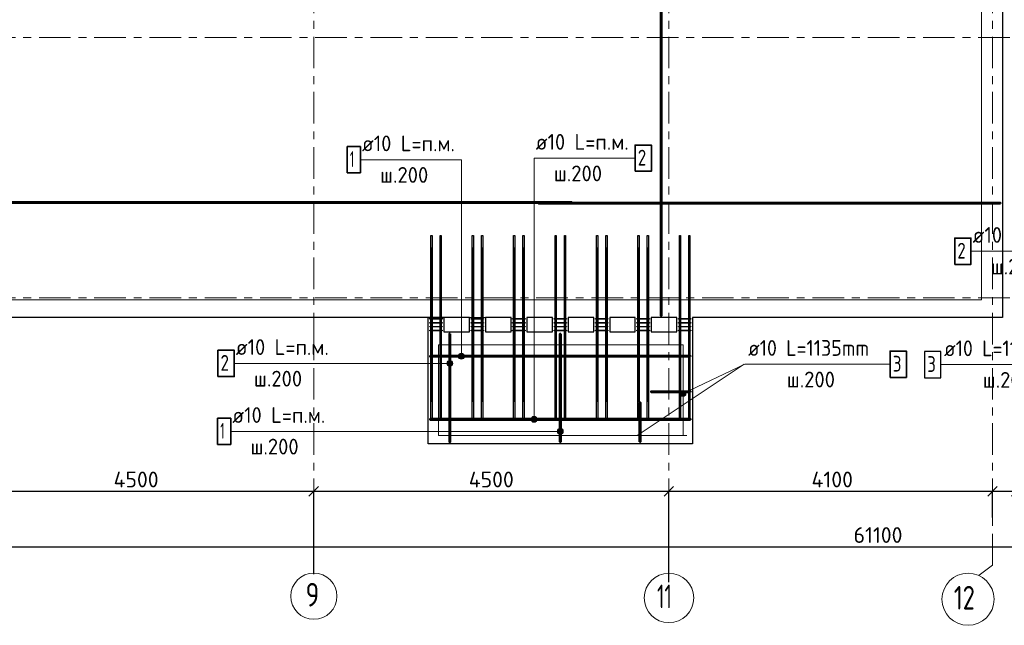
# Model space of a CAD drawing. Header units: metres. Extents: x -38 to 102, y -15 to 21.
# Tile 7 of 229: x 20.22 to 32.7, y -4.15 to 3.53. Entities that reach past the tile are written whole.
import ezdxf

# ---------------------------------------------------------------- set-up
doc = ezdxf.new("R2010")
doc.units = ezdxf.units.M
doc.header["$PDMODE"] = 65
for name, pattern in [('______11', [0.5, 0.4, -0.05, 0, -0.05]), ('______2', [0.0405, 0.03, -0.0105]), ('______5', [1.1, 0.8, -0.1, 0.1, -0.1])]:
    doc.linetypes.add(name, pattern=pattern)
for name, color, linetype, lineweight in [('XR$2$Осевая линия (1)', 7, '______5', 13), ('XR$2$Размерная линия (1)', 7, 'Continuous', 13), ('XR$5$Арм. стержнями верхней зоны', 180, 'Continuous', 35), ('XR$5$Арм. стержнями нижней зоны', 180, 'Continuous', 35), ('XR$5$Арм.стержн. Арматура края', 96, 'Continuous', 35), ('XR$5$Арм.стержн. Хомут', 240, 'Continuous', 35), ('XR$5$Арм.стержн.горизонт. 1', 180, 'Continuous', 35), ('XR$5$Арм.стержн.горизонт. 2', 202, 'Continuous', 35), ('XR$5$Общий слой (1)_1', 7, 'Continuous', 13), ('XR$5$Перекрытие (1)', 7, 'Continuous', 35)]:
    doc.layers.add(name, color=color, linetype=linetype, lineweight=lineweight)
doc.styles.add('ISOCPEUR', font='txt')
doc.dimstyles.new('DIMSTYLE_3', dxfattribs={"dimtxt": 0.2, "dimasz": 0.2, "dimexe": 0, "dimexo": 0, "dimgap": 0.1, "dimtad": 2, "dimdec": 0, "dimlfac": 1000, "dimrnd": 5, "dimzin": 12, "dimdsep": 46, "dimtxsty": 'ISOCPEUR', "dimblk1": 'ALL_ML_STRICH', "dimblk2": 'ALL_ML_STRICH', "dimsah": 1, "dimcen": 0, "dimclrd": 7, "dimclre": 256, "dimclrt": 7, "dimadec": 0, "dimazin": 0, "dimtfac": 1, "dimtdec": 0, "dimtix": 1, "dimtmove": 2, "dimatfit": 3, "dimfxl": 0, "dimtzin": 0, "dimlwd": 0, "dimlwe": -3, "dimarcsym": 0})
doc.dimstyles.new('DIMSTYLE_4', dxfattribs={"dimtxt": 0.2, "dimasz": 0.2, "dimexe": 0, "dimexo": 0, "dimgap": 0.1, "dimtad": 0, "dimdec": 0, "dimlfac": 1000, "dimrnd": 5, "dimzin": 12, "dimdsep": 46, "dimtxsty": 'ISOCPEUR', "dimblk1": 'ALL_ML_STRICH', "dimblk2": 'ALL_ML_STRICH', "dimsah": 1, "dimcen": 0, "dimclrd": 7, "dimclre": 256, "dimclrt": 7, "dimadec": 0, "dimazin": 0, "dimtfac": 1, "dimtdec": 0, "dimtix": 1, "dimtmove": 2, "dimatfit": 3, "dimfxl": 0, "dimtvp": 1.2, "dimtzin": 0, "dimlwd": 0, "dimlwe": -3, "dimarcsym": 0})

# ---------------------------------------------------------------- blocks, each defined once
blk = doc.blocks.new('ALL_ML_STRICH')
at = {"color": 0, "linetype": 'ByBlock', "lineweight": -2}
for p, q in [((-1, 0), (0.5, 0)), ((-0.3, -0.3), (0.3, 0.3)), ((0, -0.5), (0, 0.5))]:
    blk.add_line(p, q, dxfattribs=at)
blk = doc.blocks.new('*D12')
at = {"layer": 'DEFPOINTS', "color": 7, "linetype": 'Continuous', "lineweight": 13, "transparency": 33554687}
for p in [(0.5, -3.103), (0.5, -3.156), (61.6, -3.14)]:
    blk.add_point(p, dxfattribs=at)
at = {"layer": 'XR$2$Размерная линия (1)', "color": 9, "linetype": 'Continuous', "lineweight": -2, "true_color": 0xc7c7c7, "transparency": 33554687}
for p, q in [((0.5, -3.123), (0.5, -3.156)), ((61.6, -3.156), (61.6, -3.156))]:
    blk.add_line(p, q, dxfattribs=at)
at = {"layer": 'XR$2$Размерная линия (1)', "color": 7, "linetype": 'Continuous', "lineweight": -2, "transparency": 33554687}
blk.add_line((0.5, -3.156), (61.6, -3.156), dxfattribs=at)
at = {"layer": 'XR$2$Размерная линия (1)', "color": 7, "linetype": 'Continuous', "lineweight": 13, "transparency": 33554687, "xscale": 0.2, "yscale": 0.2, "zscale": 0.2, "rotation": 180}
blk.add_blockref('ALL_ML_STRICH', (0.5, -3.156), dxfattribs=at)
at = {"layer": 'XR$2$Размерная линия (1)', "color": 7, "linetype": 'Continuous', "lineweight": 13, "transparency": 33554687, "xscale": 0.2, "yscale": 0.2, "zscale": 0.2}
blk.add_blockref('ALL_ML_STRICH', (61.6, -3.156), dxfattribs=at)
at = {"layer": 'XR$2$Размерная линия (1)', "color": 7, "linetype": 'Continuous', "lineweight": 13, "transparency": 33554687, "insert": (31.1, -3.006), "char_height": 0.2, "width": 1, "attachment_point": 5, "style": 'ISOCPEUR'}
blk.add_mtext('\\A1;{61100}', dxfattribs=at)
blk = doc.blocks.new('*D17')
at = {"layer": 'DEFPOINTS', "color": 7, "linetype": 'Continuous', "lineweight": 13, "transparency": 33554687}
for p in [(19.45, -2.452), (19.45, -3.607), (23.95, -3.521)]:
    blk.add_point(p, dxfattribs=at)
at = {"layer": 'XR$2$Размерная линия (1)', "color": 9, "linetype": 'Continuous', "lineweight": -2, "true_color": 0xc7c7c7, "transparency": 33554687}
for p, q in [((19.45, -3.587), (19.45, -2.452)), ((23.95, -3.501), (23.95, -2.452))]:
    blk.add_line(p, q, dxfattribs=at)
at = {"layer": 'XR$2$Размерная линия (1)', "color": 7, "linetype": 'Continuous', "lineweight": -2, "transparency": 33554687}
blk.add_line((19.45, -2.452), (23.95, -2.452), dxfattribs=at)
at = {"layer": 'XR$2$Размерная линия (1)', "color": 7, "linetype": 'Continuous', "lineweight": 13, "transparency": 33554687, "xscale": 0.2, "yscale": 0.2, "zscale": 0.2, "rotation": 180}
blk.add_blockref('ALL_ML_STRICH', (19.45, -2.452), dxfattribs=at)
at = {"layer": 'XR$2$Размерная линия (1)', "color": 7, "linetype": 'Continuous', "lineweight": 13, "transparency": 33554687, "xscale": 0.2, "yscale": 0.2, "zscale": 0.2}
blk.add_blockref('ALL_ML_STRICH', (23.95, -2.452), dxfattribs=at)
at = {"layer": 'XR$2$Размерная линия (1)', "color": 7, "linetype": 'Continuous', "lineweight": 13, "transparency": 33554687, "insert": (21.7, -2.302), "char_height": 0.2, "width": 0.8, "attachment_point": 5, "style": 'ISOCPEUR'}
blk.add_mtext('\\A1;{4500}', dxfattribs=at)
blk = doc.blocks.new('*D18')
at = {"layer": 'DEFPOINTS', "color": 7, "linetype": 'Continuous', "lineweight": 13, "transparency": 33554687}
for p in [(23.95, -2.452), (23.95, -3.521), (28.45, -3.623)]:
    blk.add_point(p, dxfattribs=at)
at = {"layer": 'XR$2$Размерная линия (1)', "color": 9, "linetype": 'Continuous', "lineweight": -2, "true_color": 0xc7c7c7, "transparency": 33554687}
for p, q in [((23.95, -3.501), (23.95, -2.452)), ((28.45, -3.603), (28.45, -2.452))]:
    blk.add_line(p, q, dxfattribs=at)
at = {"layer": 'XR$2$Размерная линия (1)', "color": 7, "linetype": 'Continuous', "lineweight": -2, "transparency": 33554687}
blk.add_line((23.95, -2.452), (28.45, -2.452), dxfattribs=at)
at = {"layer": 'XR$2$Размерная линия (1)', "color": 7, "linetype": 'Continuous', "lineweight": 13, "transparency": 33554687, "xscale": 0.2, "yscale": 0.2, "zscale": 0.2, "rotation": 180}
blk.add_blockref('ALL_ML_STRICH', (23.95, -2.452), dxfattribs=at)
at = {"layer": 'XR$2$Размерная линия (1)', "color": 7, "linetype": 'Continuous', "lineweight": 13, "transparency": 33554687, "xscale": 0.2, "yscale": 0.2, "zscale": 0.2}
blk.add_blockref('ALL_ML_STRICH', (28.45, -2.452), dxfattribs=at)
at = {"layer": 'XR$2$Размерная линия (1)', "color": 7, "linetype": 'Continuous', "lineweight": 13, "transparency": 33554687, "insert": (26.2, -2.302), "char_height": 0.2, "width": 0.8, "attachment_point": 5, "style": 'ISOCPEUR'}
blk.add_mtext('\\A1;{4500}', dxfattribs=at)
blk = doc.blocks.new('*D19')
at = {"layer": 'DEFPOINTS', "color": 7, "linetype": 'Continuous', "lineweight": 13, "transparency": 33554687}
for p in [(28.45, -2.452), (32.55, -2.802), (28.45, -3.623)]:
    blk.add_point(p, dxfattribs=at)
at = {"layer": 'XR$2$Размерная линия (1)', "color": 9, "linetype": 'Continuous', "lineweight": -2, "true_color": 0xc7c7c7, "transparency": 33554687}
for p, q in [((28.45, -3.603), (28.45, -2.452)), ((32.55, -2.782), (32.55, -2.452))]:
    blk.add_line(p, q, dxfattribs=at)
at = {"layer": 'XR$2$Размерная линия (1)', "color": 7, "linetype": 'Continuous', "lineweight": -2, "transparency": 33554687}
blk.add_line((28.45, -2.452), (32.55, -2.452), dxfattribs=at)
at = {"layer": 'XR$2$Размерная линия (1)', "color": 7, "linetype": 'Continuous', "lineweight": 13, "transparency": 33554687, "xscale": 0.2, "yscale": 0.2, "zscale": 0.2, "rotation": 180}
blk.add_blockref('ALL_ML_STRICH', (28.45, -2.452), dxfattribs=at)
at = {"layer": 'XR$2$Размерная линия (1)', "color": 7, "linetype": 'Continuous', "lineweight": 13, "transparency": 33554687, "xscale": 0.2, "yscale": 0.2, "zscale": 0.2}
blk.add_blockref('ALL_ML_STRICH', (32.55, -2.452), dxfattribs=at)
at = {"layer": 'XR$2$Размерная линия (1)', "color": 7, "linetype": 'Continuous', "lineweight": 13, "transparency": 33554687, "insert": (30.52, -2.302), "char_height": 0.2, "width": 0.8, "attachment_point": 5, "style": 'ISOCPEUR'}
blk.add_mtext('\\A1;{4100}', dxfattribs=at)
blk = doc.blocks.new('*D20')
at = {"layer": 'DEFPOINTS', "color": 7, "linetype": 'Continuous', "lineweight": 13, "transparency": 33554687}
for p in [(32.55, -2.452), (32.55, -2.802), (32.85, -2.818)]:
    blk.add_point(p, dxfattribs=at)
at = {"layer": 'XR$2$Размерная линия (1)', "color": 9, "linetype": 'Continuous', "lineweight": -2, "true_color": 0xc7c7c7, "transparency": 33554687}
for p, q in [((32.55, -2.782), (32.55, -2.452)), ((32.85, -2.798), (32.85, -2.452))]:
    blk.add_line(p, q, dxfattribs=at)
at = {"layer": 'XR$2$Размерная линия (1)', "color": 7, "linetype": 'Continuous', "lineweight": -2, "transparency": 33554687}
blk.add_line((32.55, -2.452), (32.85, -2.452), dxfattribs=at)
at = {"layer": 'XR$2$Размерная линия (1)', "color": 7, "linetype": 'Continuous', "lineweight": 13, "transparency": 33554687, "xscale": 0.2, "yscale": 0.2, "zscale": 0.2, "rotation": 180}
blk.add_blockref('ALL_ML_STRICH', (32.55, -2.452), dxfattribs=at)
at = {"layer": 'XR$2$Размерная линия (1)', "color": 7, "linetype": 'Continuous', "lineweight": 13, "transparency": 33554687, "xscale": 0.2, "yscale": 0.2, "zscale": 0.2}
blk.add_blockref('ALL_ML_STRICH', (32.85, -2.452), dxfattribs=at)
at = {"layer": 'XR$2$Размерная линия (1)', "color": 7, "linetype": 'Continuous', "lineweight": 13, "transparency": 33554687, "insert": (33.178, -2.7), "char_height": 0.2, "width": 0.6, "attachment_point": 5, "style": 'ISOCPEUR'}
blk.add_mtext('\\A1;{300}', dxfattribs=at)

msp = doc.modelspace()

# ---------------------------------------------------------------- hatches: boundary and pattern name
at = {"layer": 'XR$5$Арм. стержнями верхней зоны', "linetype": 'Continuous', "lineweight": 13, "transparency": 33554687}
for points in [[(25.6428, -0.8493), (25.6428, -0.8118), (25.6375, -0.8305)], [(25.6428, -0.8118), (25.6563, -0.8628), (25.6563, -0.7983)], [(25.6428, -0.8118), (25.6428, -0.8493), (25.6563, -0.8628)], [(25.6563, -0.7983), (25.675, -0.868), (25.675, -0.793)], [(25.6563, -0.7983), (25.6563, -0.8628), (25.675, -0.868)], [(25.675, -0.793), (25.675, -0.868), (25.6938, -0.8628)], [(25.675, -0.793), (25.6938, -0.8628), (25.6938, -0.7983)], [(25.6938, -0.7983), (25.6938, -0.8628), (25.7072, -0.8493)], [(25.6938, -0.7983), (25.7072, -0.8493), (25.7072, -0.8118)], [(25.7072, -0.8118), (25.7072, -0.8493), (25.7125, -0.8305)], [(26.7749, -1.521), (26.7104, -1.521), (26.7052, -1.5398)], [(26.7749, -1.521), (26.7052, -1.5398), (26.7802, -1.5398)], [(26.7802, -1.5398), (26.7052, -1.5398), (26.7104, -1.5585)], [(26.7614, -1.5075), (26.7239, -1.5075), (26.7104, -1.521)], [(26.7614, -1.5075), (26.7104, -1.521), (26.7749, -1.521)], [(26.7802, -1.5398), (26.7104, -1.5585), (26.7749, -1.5585)], [(26.7749, -1.5585), (26.7104, -1.5585), (26.7239, -1.572)], [(26.7239, -1.5075), (26.7614, -1.5075), (26.7427, -1.5023)], [(26.7749, -1.5585), (26.7239, -1.572), (26.7614, -1.572)], [(26.7614, -1.572), (26.7239, -1.572), (26.7427, -1.5773)]]:
    msp.add_hatch(color=7, dxfattribs=at).paths.add_polyline_path(points)
at = {"layer": 'XR$5$Арм. стержнями нижней зоны', "linetype": 'Continuous', "lineweight": 13, "transparency": 33554687}
for points in [[(25.8532, -0.721), (25.7887, -0.721), (25.7834, -0.7398)], [(25.8532, -0.721), (25.7834, -0.7398), (25.8584, -0.7398)], [(25.8584, -0.7398), (25.7834, -0.7398), (25.7887, -0.7585)], [(25.8397, -0.7075), (25.8022, -0.7075), (25.7887, -0.721)], [(25.8397, -0.7075), (25.7887, -0.721), (25.8532, -0.721)], [(25.8584, -0.7398), (25.7887, -0.7585), (25.8532, -0.7585)], [(25.8022, -0.7075), (25.8397, -0.7075), (25.8209, -0.7023)], [(25.8532, -0.7585), (25.7887, -0.7585), (25.8022, -0.772)], [(25.8532, -0.7585), (25.8022, -0.772), (25.8397, -0.772)], [(25.8397, -0.772), (25.8022, -0.772), (25.8209, -0.7773)], [(27.0428, -1.7104), (27.0428, -1.6729), (27.0375, -1.6917)], [(27.0428, -1.6729), (27.0563, -1.7239), (27.0563, -1.6594)], [(27.0428, -1.6729), (27.0428, -1.7104), (27.0563, -1.7239)], [(27.0563, -1.6594), (27.075, -1.7292), (27.075, -1.6542)], [(27.0563, -1.6594), (27.0563, -1.7239), (27.075, -1.7292)], [(27.075, -1.6542), (27.075, -1.7292), (27.0938, -1.7239)], [(27.075, -1.6542), (27.0938, -1.7239), (27.0938, -1.6594)], [(27.0938, -1.6594), (27.0938, -1.7239), (27.1072, -1.7104)], [(27.0938, -1.6594), (27.1072, -1.7104), (27.1072, -1.6729)], [(27.1072, -1.6729), (27.1072, -1.7104), (27.1125, -1.6917)]]:
    msp.add_hatch(color=7, dxfattribs=at).paths.add_polyline_path(points)
at = {"layer": 'XR$5$Арм.стержн. Арматура края', "linetype": 'Continuous', "lineweight": 13, "transparency": 33554687}
for points in [[(28.6262, -1.25), (28.5986, -1.1917), (28.5922, -1.2097)], [(28.6262, -1.25), (28.5922, -1.2097), (28.6082, -1.2436)], [(28.6082, -1.2436), (28.5922, -1.2097), (28.5954, -1.2289)], [(28.6454, -1.2467), (28.6133, -1.1789), (28.5986, -1.1917)], [(28.6454, -1.2467), (28.5986, -1.1917), (28.6262, -1.25)], [(28.6601, -1.2339), (28.6325, -1.1756), (28.6133, -1.1789)], [(28.6601, -1.2339), (28.6133, -1.1789), (28.6454, -1.2467)], [(28.6665, -1.216), (28.6505, -1.1821), (28.6325, -1.1756)], [(28.6665, -1.216), (28.6325, -1.1756), (28.6601, -1.2339)], [(28.6505, -1.1821), (28.6665, -1.216), (28.6632, -1.1968)]]:
    msp.add_hatch(color=7, dxfattribs=at).paths.add_polyline_path(points)

# ---------------------------------------------------------------- linework, layer by layer
at = {"layer": 'XR$2$Осевая линия (1)', "color": 253, "linetype": '______11', "lineweight": 13, "true_color": 0xa0a0a0, "transparency": 33554687}
for p, q in [((32.55, -3.39), (32.55, 19.78)), ((28.45, -3.39), (28.45, 8.92)), ((23.95, -3.39), (23.95, 8.13)), ((-2.63, 3.3), (62.6, 3.3)), ((-2.63, 0), (62.6, 0)), ((32.3812, -3.5157), (32.55, -3.39))]:
    msp.add_line(p, q, dxfattribs=at)
at = {"layer": 'XR$2$Осевая линия (1)', "color": 7, "linetype": 'Continuous', "lineweight": 13, "transparency": 33554687}
for centre, radius in [((23.9524, -3.7819), 0.2924), ((28.4509, -3.8029), 0.3134), ((32.2404, -3.8199), 0.3304)]:
    msp.add_circle(centre, radius, dxfattribs=at)
at = {"layer": 'XR$5$Арм. стержнями верхней зоны', "color": 7, "linetype": 'Continuous', "lineweight": 13, "transparency": 33554687}
for p, q in [((26.7427, 1.7708), (28.0227, 1.7708)), ((26.7427, 1.7708), (26.7427, -1.5398)), ((32.2779, 0.591), (33.5579, 0.591)), ((22.9429, -0.8305), (24.2229, -0.8305)), ((24.2229, -0.8305), (25.675, -0.8305)), ((25.6375, -0.8305), (25.6375, -0.8305)), ((25.675, -0.793), (25.675, -0.793)), ((25.675, -0.868), (25.675, -0.868)), ((25.7125, -0.8305), (25.7125, -0.8305)), ((26.7052, -1.5398), (26.7052, -1.5398)), ((26.7427, -1.5023), (26.7427, -1.5023)), ((26.7427, -1.5773), (26.7427, -1.5773)), ((26.7802, -1.5398), (26.7802, -1.5398))]:
    msp.add_line(p, q, dxfattribs=at)
at = {"layer": 'XR$5$Арм. стержнями верхней зоны', "color": 4, "linetype": 'Continuous', "lineweight": 50, "transparency": 33554687}
for points in [[(28.3575, 11.1952), (28.3575, -0.2248), (28.3475, -0.2248), (28.3475, 11.1952), (28.3575, 11.1952)], [(27.22, 1.2051), (15.52, 1.2051), (15.52, 1.2151), (27.22, 1.2151), (27.22, 1.2051)], [(32.65, 1.1951), (26.8, 1.1951), (26.8, 1.2051), (32.65, 1.2051), (32.65, 1.1951)], [(25.68, -0.4548), (25.68, -1.8248), (25.67, -1.8248), (25.67, -0.4548), (25.68, -0.4548)], [(28.725, -1.5448), (25.425, -1.5448), (25.425, -1.5348), (28.725, -1.5348), (28.725, -1.5448)]]:
    msp.add_lwpolyline(points, dxfattribs=at)
at = {"layer": 'XR$5$Арм. стержнями верхней зоны', "color": 7, "linetype": 'Continuous', "lineweight": 35, "transparency": 33554687}
for points in [[(28.0227, 1.6041), (28.2294, 1.6041), (28.2294, 1.9374), (28.0227, 1.9374), (28.0227, 1.6041)], [(32.0712, 0.4244), (32.2779, 0.4244), (32.2779, 0.7577), (32.0712, 0.7577), (32.0712, 0.4244)], [(22.7362, -0.9972), (22.9429, -0.9972), (22.9429, -0.6638), (22.7362, -0.6638), (22.7362, -0.9972)]]:
    msp.add_lwpolyline(points, dxfattribs=at)
at = {"layer": 'XR$5$Арм. стержнями верхней зоны', "color": 7, "linetype": 'Continuous', "lineweight": 13, "transparency": 33554687}
for centre in [(25.675, -0.8305), (26.7427, -1.5398)]:
    msp.add_circle(centre, 0.0375, dxfattribs=at)
at = {"layer": 'XR$5$Арм. стержнями нижней зоны', "color": 7, "linetype": 'Continuous', "lineweight": 13, "transparency": 33554687}
for p, q in [((24.5409, 1.7518), (25.8209, 1.7518)), ((25.8209, 1.7518), (25.8209, -0.7398)), ((25.7834, -0.7398), (25.7834, -0.7398)), ((25.8209, -0.7023), (25.8209, -0.7023)), ((25.8584, -0.7398), (25.8584, -0.7398)), ((25.8209, -0.7773), (25.8209, -0.7773)), ((22.8985, -1.6917), (24.1785, -1.6917)), ((24.1785, -1.6917), (27.075, -1.6917)), ((27.0375, -1.6917), (27.0375, -1.6917)), ((27.075, -1.6542), (27.075, -1.6542)), ((27.075, -1.7292), (27.075, -1.7292)), ((27.1125, -1.6917), (27.1125, -1.6917))]:
    msp.add_line(p, q, dxfattribs=at)
at = {"layer": 'XR$5$Арм. стержнями нижней зоны', "color": 7, "linetype": 'Continuous', "lineweight": 35, "transparency": 33554687}
for points in [[(24.3743, 1.5851), (24.5409, 1.5851), (24.5409, 1.9184), (24.3743, 1.9184), (24.3743, 1.5851)], [(22.7318, -1.8583), (22.8985, -1.8583), (22.8985, -1.525), (22.7318, -1.525), (22.7318, -1.8583)]]:
    msp.add_lwpolyline(points, dxfattribs=at)
at = {"layer": 'XR$5$Арм. стержнями нижней зоны', "color": 4, "linetype": 'Continuous', "lineweight": 50, "transparency": 33554687}
for points in [[(27.08, -0.4548), (27.08, -1.8248), (27.07, -1.8248), (27.07, -0.4548), (27.08, -0.4548)], [(28.725, -0.7448), (25.425, -0.7448), (25.425, -0.7348), (28.725, -0.7348), (28.725, -0.7448)]]:
    msp.add_lwpolyline(points, dxfattribs=at)
at = {"layer": 'XR$5$Арм. стержнями нижней зоны', "color": 7, "linetype": 'Continuous', "lineweight": 13, "transparency": 33554687}
for centre in [(25.8209, -0.7398), (27.075, -1.6917)]:
    msp.add_circle(centre, 0.0375, dxfattribs=at)
at = {"layer": 'XR$5$Арм.стержн. Арматура края', "color": 7, "linetype": 'Continuous', "lineweight": 13, "transparency": 33554687}
for p, q in [((29.4137, -0.8413), (28.6293, -1.2128)), ((29.4137, -0.8413), (31.2537, -0.8413)), ((31.8965, -0.846), (33.7365, -0.846)), ((28.5954, -1.2289), (28.5954, -1.2289)), ((28.6133, -1.1789), (28.6133, -1.1789)), ((28.6454, -1.2467), (28.6454, -1.2467)), ((28.6632, -1.1968), (28.6632, -1.1968))]:
    msp.add_line(p, q, dxfattribs=at)
at = {"layer": 'XR$5$Арм.стержн. Арматура края', "color": 7, "linetype": 'Continuous', "lineweight": 35, "transparency": 33554687}
msp.add_lwpolyline([(31.2537, -1.008), (31.4604, -1.008), (31.4604, -0.6747), (31.2537, -0.6747), (31.2537, -1.008)], dxfattribs=at)
at = {"layer": 'XR$5$Арм.стержн. Арматура края', "color": 7, "linetype": 'Continuous', "lineweight": 25, "transparency": 33554687}
msp.add_lwpolyline([(31.6898, -1.0127), (31.8965, -1.0127), (31.8965, -0.6794), (31.6898, -0.6794), (31.6898, -1.0127)], dxfattribs=at)
at = {"layer": 'XR$5$Арм.стержн. Арматура края', "color": 4, "linetype": 'Continuous', "lineweight": 50, "transparency": 33554687}
for points in [[(28.725, -1.1948), (28.225, -1.1948), (28.225, -1.1848), (28.725, -1.1848), (28.725, -1.1948)], [(28.08, -1.8248), (28.08, -1.3248), (28.09, -1.3248), (28.09, -1.8248), (28.08, -1.8248)]]:
    msp.add_lwpolyline(points, dxfattribs=at)
at = {"layer": 'XR$5$Арм.стержн. Арматура края', "color": 7, "linetype": 'Continuous', "lineweight": 13, "transparency": 33554687}
msp.add_circle((28.6293, -1.2128), 0.0375, dxfattribs=at)
at = {"layer": 'XR$5$Арм.стержн. Хомут', "color": 40, "linetype": 'Continuous', "lineweight": 25, "transparency": 33554687}
for points in [[(25.42, -0.2608), (25.578, -0.2608), (25.578, -0.2688), (25.42, -0.2688), (25.42, -0.2608)], [(25.42, -0.3108), (25.578, -0.3108), (25.578, -0.3188), (25.42, -0.3188), (25.42, -0.3108)], [(25.42, -0.3608), (25.578, -0.3608), (25.578, -0.3688), (25.42, -0.3688), (25.42, -0.3608)], [(25.945, -0.2608), (26.103, -0.2608), (26.103, -0.2688), (25.945, -0.2688), (25.945, -0.2608)], [(25.945, -0.3108), (26.103, -0.3108), (26.103, -0.3188), (25.945, -0.3188), (25.945, -0.3108)], [(25.945, -0.3608), (26.103, -0.3608), (26.103, -0.3688), (25.945, -0.3688), (25.945, -0.3608)], [(26.47, -0.2608), (26.628, -0.2608), (26.628, -0.2688), (26.47, -0.2688), (26.47, -0.2608)], [(26.47, -0.3108), (26.628, -0.3108), (26.628, -0.3188), (26.47, -0.3188), (26.47, -0.3108)], [(26.47, -0.3608), (26.628, -0.3608), (26.628, -0.3688), (26.47, -0.3688), (26.47, -0.3608)], [(26.995, -0.2608), (27.153, -0.2608), (27.153, -0.2688), (26.995, -0.2688), (26.995, -0.2608)], [(26.995, -0.3108), (27.153, -0.3108), (27.153, -0.3188), (26.995, -0.3188), (26.995, -0.3108)], [(26.995, -0.3608), (27.153, -0.3608), (27.153, -0.3688), (26.995, -0.3688), (26.995, -0.3608)], [(27.52, -0.2608), (27.678, -0.2608), (27.678, -0.2688), (27.52, -0.2688), (27.52, -0.2608)], [(27.52, -0.3108), (27.678, -0.3108), (27.678, -0.3188), (27.52, -0.3188), (27.52, -0.3108)], [(27.52, -0.3608), (27.678, -0.3608), (27.678, -0.3688), (27.52, -0.3688), (27.52, -0.3608)], [(28.045, -0.2608), (28.203, -0.2608), (28.203, -0.2688), (28.045, -0.2688), (28.045, -0.2608)], [(28.045, -0.3108), (28.203, -0.3108), (28.203, -0.3188), (28.045, -0.3188), (28.045, -0.3108)], [(28.045, -0.3608), (28.203, -0.3608), (28.203, -0.3688), (28.045, -0.3688), (28.045, -0.3608)], [(28.57, -0.2608), (28.728, -0.2608), (28.728, -0.2688), (28.57, -0.2688), (28.57, -0.2608)], [(28.57, -0.3108), (28.728, -0.3108), (28.728, -0.3188), (28.57, -0.3188), (28.57, -0.3108)], [(28.57, -0.3608), (28.728, -0.3608), (28.728, -0.3688), (28.57, -0.3688), (28.57, -0.3608)], [(25.42, -0.4108), (25.578, -0.4108), (25.578, -0.4188), (25.42, -0.4188), (25.42, -0.4108)], [(25.945, -0.4108), (26.103, -0.4108), (26.103, -0.4188), (25.945, -0.4188), (25.945, -0.4108)], [(26.47, -0.4108), (26.628, -0.4108), (26.628, -0.4188), (26.47, -0.4188), (26.47, -0.4108)], [(26.995, -0.4108), (27.153, -0.4108), (27.153, -0.4188), (26.995, -0.4188), (26.995, -0.4108)], [(27.52, -0.4108), (27.678, -0.4108), (27.678, -0.4188), (27.52, -0.4188), (27.52, -0.4108)], [(28.045, -0.4108), (28.203, -0.4108), (28.203, -0.4188), (28.045, -0.4188), (28.045, -0.4108)], [(28.57, -0.4108), (28.728, -0.4108), (28.728, -0.4188), (28.57, -0.4188), (28.57, -0.4108)]]:
    msp.add_lwpolyline(points, dxfattribs=at)
at = {"layer": 'XR$5$Арм.стержн.горизонт. 1', "color": 7, "linetype": 'Continuous', "lineweight": 25, "transparency": 33554687}
for points in [[(25.449, 0.7902), (25.449, -1.5498), (25.433, -1.5498), (25.433, 0.7902), (25.449, 0.7902)], [(25.567, 0.7902), (25.567, -1.5498), (25.551, -1.5498), (25.551, 0.7902), (25.567, 0.7902)], [(25.974, 0.7902), (25.974, -1.5498), (25.958, -1.5498), (25.958, 0.7902), (25.974, 0.7902)], [(26.092, 0.7902), (26.092, -1.5498), (26.076, -1.5498), (26.076, 0.7902), (26.092, 0.7902)], [(26.499, 0.7902), (26.499, -1.5498), (26.483, -1.5498), (26.483, 0.7902), (26.499, 0.7902)], [(26.617, 0.7902), (26.617, -1.5498), (26.601, -1.5498), (26.601, 0.7902), (26.617, 0.7902)], [(27.024, 0.7902), (27.024, -1.5498), (27.008, -1.5498), (27.008, 0.7902), (27.024, 0.7902)], [(27.142, 0.7902), (27.142, -1.5498), (27.126, -1.5498), (27.126, 0.7902), (27.142, 0.7902)], [(27.549, 0.7902), (27.549, -1.5498), (27.533, -1.5498), (27.533, 0.7902), (27.549, 0.7902)], [(27.667, 0.7902), (27.667, -1.5498), (27.651, -1.5498), (27.651, 0.7902), (27.667, 0.7902)], [(28.074, 0.7902), (28.074, -1.5498), (28.058, -1.5498), (28.058, 0.7902), (28.074, 0.7902)], [(28.192, 0.7902), (28.192, -1.5498), (28.176, -1.5498), (28.176, 0.7902), (28.192, 0.7902)], [(28.599, 0.7902), (28.599, -1.5498), (28.583, -1.5498), (28.583, 0.7902), (28.599, 0.7902)], [(28.717, 0.7902), (28.717, -1.5498), (28.701, -1.5498), (28.701, 0.7902), (28.717, 0.7902)]]:
    msp.add_lwpolyline(points, dxfattribs=at)
at = {"layer": 'XR$5$Арм.стержн.горизонт. 2', "color": 34, "linetype": 'Continuous', "lineweight": 25, "transparency": 33554687}
for points in [[(25.435, -1.3148), (25.435, 0.6352), (25.447, 0.6352), (25.447, -1.3148), (25.435, -1.3148)], [(25.553, -1.3148), (25.553, 0.6352), (25.565, 0.6352), (25.565, -1.3148), (25.553, -1.3148)], [(25.96, -1.3148), (25.96, 0.6352), (25.972, 0.6352), (25.972, -1.3148), (25.96, -1.3148)], [(26.078, -1.3148), (26.078, 0.6352), (26.09, 0.6352), (26.09, -1.3148), (26.078, -1.3148)], [(26.485, -1.3148), (26.485, 0.6352), (26.497, 0.6352), (26.497, -1.3148), (26.485, -1.3148)], [(26.603, -1.3148), (26.603, 0.6352), (26.615, 0.6352), (26.615, -1.3148), (26.603, -1.3148)], [(27.01, -1.3148), (27.01, 0.6352), (27.022, 0.6352), (27.022, -1.3148), (27.01, -1.3148)], [(27.128, -1.3148), (27.128, 0.6352), (27.14, 0.6352), (27.14, -1.3148), (27.128, -1.3148)], [(27.535, -1.3148), (27.535, 0.6352), (27.547, 0.6352), (27.547, -1.3148), (27.535, -1.3148)], [(27.653, -1.3148), (27.653, 0.6352), (27.665, 0.6352), (27.665, -1.3148), (27.653, -1.3148)], [(28.06, -1.3148), (28.06, 0.6352), (28.072, 0.6352), (28.072, -1.3148), (28.06, -1.3148)], [(28.178, -1.3148), (28.178, 0.6352), (28.19, 0.6352), (28.19, -1.3148), (28.178, -1.3148)], [(28.585, -1.3148), (28.585, 0.6352), (28.597, 0.6352), (28.597, -1.3148), (28.585, -1.3148)], [(28.703, -1.3148), (28.703, 0.6352), (28.715, 0.6352), (28.715, -1.3148), (28.703, -1.3148)]]:
    msp.add_lwpolyline(points, dxfattribs=at)
at = {"layer": 'XR$5$Общий слой (1)_1', "color": 7, "linetype": 'Continuous', "lineweight": 13, "transparency": 33554687}
msp.add_line((28.0474, -1.7445), (29.4048, -0.8403), dxfattribs=at)
for points in [[(32.4113, 8.4245), (32.4113, -0.0255), (0.2713, -0.0255)], [(28.6293, -1.7345), (28.6293, -0.5945), (25.5293, -0.5945), (25.5293, -1.7445), (28.6793, -1.7445)]]:
    msp.add_lwpolyline(points, dxfattribs=at)
at = {"layer": 'XR$5$Перекрытие (1)', "color": 7, "linetype": 'Continuous', "lineweight": 25, "transparency": 33554687}
for p, q in [((32.675, 16.6502), (32.675, -0.25)), ((25.925, -0.2499), (19.55, -0.2498)), ((25.4, -0.4299), (25.4, -0.2499)), ((25.4, -0.2499), (25.6, -0.2499)), ((25.6, -0.2499), (25.6, -0.4299)), ((25.925, -0.4299), (25.925, -0.2499)), ((26.45, -0.2499), (26.125, -0.2499)), ((26.125, -0.2499), (26.125, -0.4299)), ((26.45, -0.4299), (26.45, -0.2499)), ((26.975, -0.2499), (26.65, -0.2499)), ((26.65, -0.2499), (26.65, -0.4299)), ((26.975, -0.4299), (26.975, -0.2499)), ((27.5, -0.2499), (27.175, -0.2499)), ((27.175, -0.2499), (27.175, -0.4299)), ((27.5, -0.4299), (27.5, -0.2499)), ((28.025, -0.2499), (27.7, -0.2499)), ((27.7, -0.2499), (27.7, -0.4299)), ((28.025, -0.4299), (28.025, -0.2499)), ((28.55, -0.2499), (28.225, -0.2499)), ((28.225, -0.2499), (28.225, -0.4299)), ((28.55, -0.4299), (28.55, -0.2499)), ((32.675, -0.25), (28.75, -0.2499)), ((28.75, -0.2499), (28.75, -0.4299)), ((25.4, -1.8498), (25.4, -0.4299)), ((25.6, -0.4298), (25.925, -0.4298)), ((26.125, -0.4298), (26.45, -0.4298)), ((26.65, -0.4298), (26.975, -0.4298)), ((27.175, -0.4298), (27.5, -0.4298)), ((27.7, -0.4298), (28.025, -0.4298)), ((28.225, -0.4298), (28.55, -0.4298)), ((28.75, -0.4299), (28.75, -1.8498)), ((28.75, -1.8498), (25.4, -1.8498))]:
    msp.add_line(p, q, dxfattribs=at)
at = {"layer": 'XR$5$Перекрытие (1)', "color": 7, "linetype": '______2', "lineweight": 18, "transparency": 33554687}
for p, q in [((26.125, -0.2499), (25.925, -0.2499)), ((25.925, -0.2499), (26.125, -0.2499))]:
    msp.add_line(p, q, dxfattribs=at)

# ---------------------------------------------------------------- texts
at = {"layer": 'XR$2$Осевая линия (1)', "color": 7, "linetype": 'Continuous', "lineweight": 13, "transparency": 33554687, "char_height": 0.3, "attachment_point": 7, "style": 'ISOCPEUR'}
for s, insert, width in [('\\W0.78;9', (23.8474, -3.9124), 0.326407), ('\\W0.62;11', (28.3009, -3.9334), 0.39375), ('\\W0.75;12', (32.0604, -3.9504), 0.472281)]:
    msp.add_mtext(s, dxfattribs=dict(at, insert=insert, width=width))
at = {"layer": 'XR$5$Арм. стержнями верхней зоны', "color": 7, "linetype": 'Continuous', "lineweight": 25, "transparency": 33554687, "char_height": 0.2, "attachment_point": 7, "style": 'ISOCPEUR'}
for s, insert, width in [('\\W0.94;ø10 L=п.м.', (26.7627, 1.8774), 1.333221), ('\\W0.78;2', (28.056, 1.6774), 0.217605), ('\\W0.95;ш.200 ', (26.9927, 1.4774), 0.874664), ('\\W0.94;ø10 L=п.м.', (32.2979, 0.6977), 1.333221), ('\\W0.78;2', (32.1045, 0.4977), 0.217605), ('\\W0.95;ш.200 ', (32.5279, 0.2977), 0.874664), ('\\W0.94;ø10 L=п.м.', (22.9629, -0.7238), 1.333221), ('\\W0.78;2', (22.7696, -0.9238), 0.217605), ('\\W0.95;ш.200 ', (23.1929, -1.1238), 0.874664)]:
    msp.add_mtext(s, dxfattribs=dict(at, insert=insert, width=width))
at = {"layer": 'XR$5$Арм. стержнями нижней зоны', "color": 7, "linetype": 'Continuous', "lineweight": 25, "transparency": 33554687, "char_height": 0.2, "attachment_point": 7, "style": 'ISOCPEUR'}
for s, insert, width in [('\\W0.94;ø10 L=п.м.', (24.5609, 1.8584), 1.333221), ('\\W0.56;1', (24.4076, 1.6584), 0.155556), ('\\W0.95;ш.200 ', (24.7909, 1.4584), 0.874664), ('\\W0.94;ø10 L=п.м.', (22.9185, -1.585), 1.333221), ('\\W0.56;1', (22.7652, -1.785), 0.155556), ('\\W0.95;ш.200 ', (23.1485, -1.985), 0.874664)]:
    msp.add_mtext(s, dxfattribs=dict(at, insert=insert, width=width))
at = {"layer": 'XR$5$Арм.стержн. Арматура края', "color": 7, "linetype": 'Continuous', "lineweight": 25, "transparency": 33554687, "char_height": 0.2, "attachment_point": 7, "style": 'ISOCPEUR'}
for s, insert, width in [('\\W0.92;ø10 L=1135mm ', (29.4537, -0.7347), 1.871128), ('\\W0.92;ø10 L=1135mm ', (31.9365, -0.7394), 1.871128), ('\\W0.78;3', (31.287, -0.9347), 0.217605), ('\\W0.78;3', (31.7231, -0.9394), 0.217605), ('\\W0.95;ш.200 ', (29.9437, -1.1347), 0.874664), ('\\W0.95;ш.200 ', (32.4265, -1.1394), 0.874664)]:
    msp.add_mtext(s, dxfattribs=dict(at, insert=insert, width=width))

# ---------------------------------------------------------------- dimensions: what is measured, and where the dimension line sits
at = {"layer": 'XR$2$Размерная линия (1)', "color": 7, "linetype": 'Continuous', "lineweight": 13, "transparency": 33554687}
for base, p1, p2, dimstyle, picture, middle in [((23.95, -2.452), (19.45, -3.5875), (23.95, -3.5008), 'DIMSTYLE_3', '*D17', (21.7, -2.302)), ((28.45, -2.452), (23.95, -3.5008), (28.45, -3.6033), 'DIMSTYLE_3', '*D18', (26.2, -2.302)), ((32.55, -2.452), (28.45, -3.6033), (32.55, -2.7816), 'DIMSTYLE_3', '*D19', (30.52, -2.302)), ((32.85, -2.452), (32.55, -2.7816), (32.85, -2.7982), 'DIMSTYLE_4', '*D20', (33.1784, -2.6996)), ((61.6, -3.1563), (0.5, -3.1233), (61.6, -3.1563), 'DIMSTYLE_3', '*D12', (31.1, -3.0063))]:
    dim = msp.add_linear_dim(base=base, p1=p1, p2=p2, dimstyle=dimstyle, override={"dimpost": '<>', "dimclrd": 7, "dimclre": 9, "dimclrt": 7, "dimlwd": 0, "dimlwe": 65533}, dxfattribs=at)
    dim.commit()
    dim.dimension.update_dxf_attribs({"geometry": picture, "text_midpoint": middle, "dimtype": 160})

doc.saveas('drawing.dxf')
